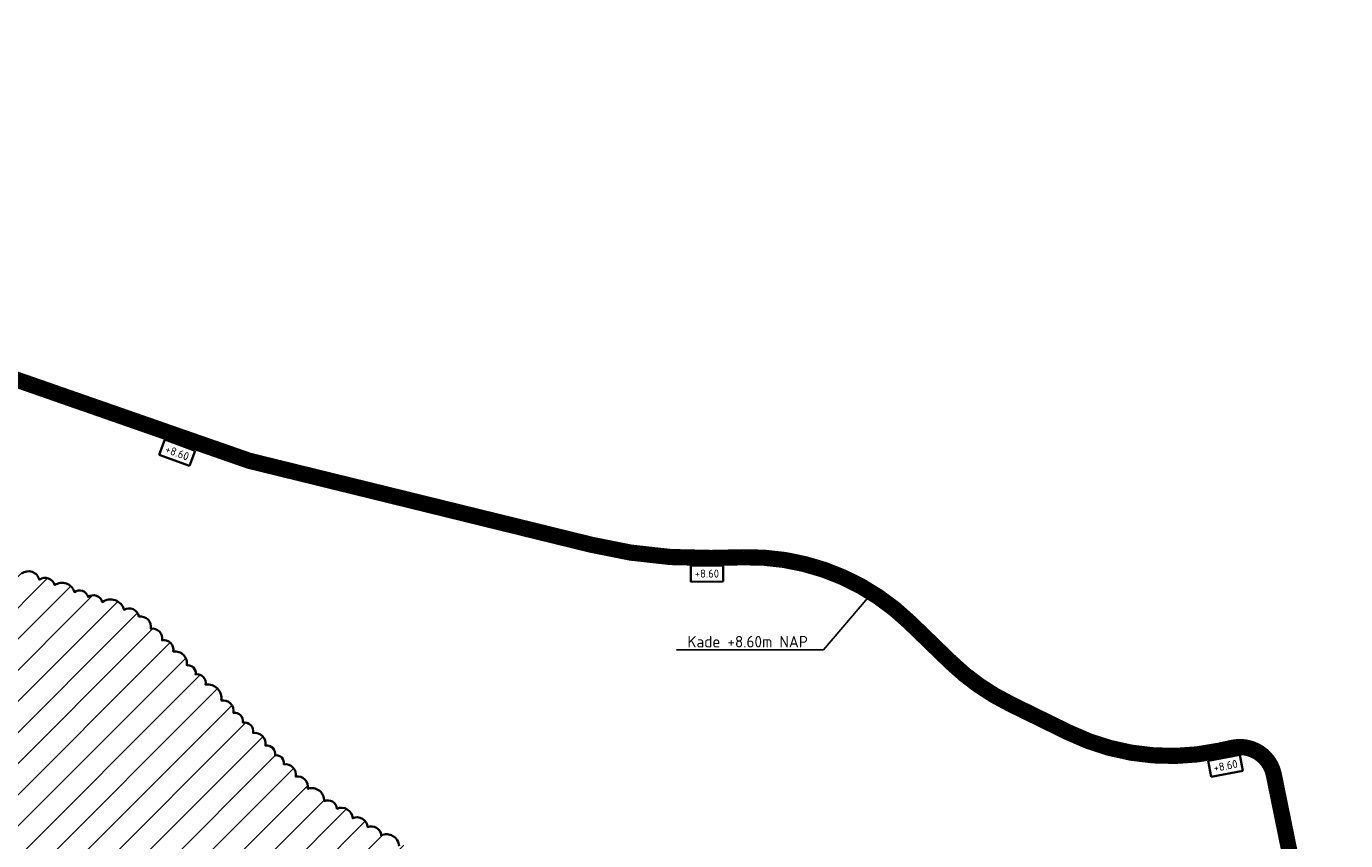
# Model space of a CAD drawing. Header units: metres. Extents: x 198187 to 205351, y 462241 to 466381.
# Tile 7 of 9: x 202384 to 202955, y 463107 to 463459. Entities that reach past the tile are written whole.
import ezdxf
from ezdxf import colors
from ezdxf.entities.mleader import LeaderData, LeaderLine
from ezdxf.math import Vec2, Vec3

# ---------------------------------------------------------------- set-up
doc = ezdxf.new("R2010")
doc.units = ezdxf.units.M
doc.linetypes.add('DASHED2', pattern=[0.375, 0.25, -0.125])
doc.layers.add('N-WE-GK-KADEMUUR-G', color=7, linetype='DASHED2', lineweight=35, true_color=0xc7c700)
for name, color, linetype, lineweight in [('N-WE-GK-KADEMUUR-T35', 54, 'Continuous', 35), ('N-WE-GR-INKUILINGEN-G', 78, 'Continuous', 35), ('X-XX-AL-T25', 7, 'Continuous', 25)]:
    doc.layers.add(name, color=color, linetype=linetype, lineweight=lineweight)
doc.layers.add('N-WE-GR-INKUILINGEN-A', color=78, linetype='Continuous', lineweight=18, transparency=0.5)
doc.styles.add('NLCS-ISO-M1000-T35', font='NLCS-ISO.ttf', dxfattribs={"height": 3.5})
doc.styles.add('NLCS-ISO-M2000-T25', font='NLCS-ISO.ttf', dxfattribs={"height": 5})

msp = doc.modelspace()

# ---------------------------------------------------------------- hatches: boundary and pattern name
at = {"layer": 'N-WE-GR-INKUILINGEN-A'}
h = msp.add_hatch(dxfattribs=at)
h.set_pattern_fill('ANSI31', color=256, scale=3)
edge = h.paths.add_edge_path()
edge.add_arc((202074.02, 462889.66), 5.99, 175.4574, 285.4574)
edge.add_arc((202079.01, 462883.62), 3.41, 175.4574, 285.4574)
edge.add_arc((202084.25, 462879.99), 4.34, 175.4574, 285.4574)
edge.add_arc((202089.83, 462875.46), 4.44, 175.4574, 285.4574)
edge.add_arc((202095.03, 462870.86), 4.03, 175.4574, 285.4574)
edge.add_arc((202100.44, 462866.63), 4.34, 175.4574, 285.4574)
edge.add_arc((202106.55, 462862.05), 4.98, 175.4574, 285.4574)
edge.add_arc((202111.41, 462856.97), 3.54, 175.4574, 285.4574)
edge.add_arc((202117.96, 462853.12), 5.62, 175.4574, 285.4574)
edge.add_arc((202123.11, 462847.41), 3.66, 175.4574, 285.4574)
edge.add_arc((202129.52, 462843.44), 5.45, 175.4574, 285.4574)
edge.add_arc((202134.92, 462837.88), 3.97, 175.4574, 285.4574)
edge.add_arc((202140.04, 462833.73), 4.07, 175.4574, 285.4574)
edge.add_arc((202147.44, 462829.3), 6.34, 175.4574, 285.4574)
edge.add_arc((202154.32, 462822.78), 5.21, 175.4574, 285.4574)
edge.add_arc((202160.76, 462817.36), 5.06, 175.4574, 285.4574)
edge.add_arc((202165.48, 462812.21), 3.37, 175.4574, 285.4574)
edge.add_arc((202172.04, 462808.51), 5.69, 175.4574, 285.4574)
edge.add_arc((202177.08, 462802.75), 3.53, 175.4574, 285.4574)
edge.add_arc((202182.51, 462798.99), 4.5, 175.4574, 285.4574)
edge.add_arc((202189.87, 462794.16), 6.18, 175.4574, 285.4574)
edge.add_arc((202196.66, 462787.79), 5.16, 175.4574, 285.4574)
edge.add_arc((202200.56, 462788.25), 5.99, 245.0703, 355.0703)
edge.add_arc((202208.66, 462793.32), 5.97, 249.125, 359.125)
edge.add_arc((202217.04, 462796.52), 4.08, 233.7798, 343.7798)
edge.add_arc((202223.45, 462798.35), 3.88, 230.0459, 340.0459)
edge.add_arc((202230.06, 462800.57), 4.62, 230.0459, 340.0459)
edge.add_arc((202236.96, 462802.04), 3.98, 230.0459, 340.0459)
edge.add_arc((202243.44, 462803.95), 4.26, 230.0459, 340.0459)
edge.add_arc((202249.94, 462805.48), 3.89, 230.0459, 340.0459)
edge.add_arc((202257.16, 462808.41), 5.55, 230.0459, 340.0459)
edge.add_arc((202265.26, 462809.94), 4.47, 230.0459, 340.0459)
edge.add_arc((202271.74, 462811.14), 3.56, 230.0459, 340.0459)
edge.add_arc((202277.82, 462813.19), 4.26, 230.0459, 340.0459)
edge.add_arc((202284.85, 462815.36), 4.72, 230.0459, 340.0459)
edge.add_arc((202292.35, 462817.4), 4.77, 230.0459, 340.0459)
edge.add_arc((202299.24, 462818.64), 3.74, 230.0459, 340.0459)
edge.add_arc((202305.31, 462820.42), 3.98, 230.0459, 340.0459)
edge.add_arc((202311.57, 462822.05), 3.91, 230.0459, 340.0459)
edge.add_arc((202318.25, 462824.32), 4.7, 230.0459, 340.0459)
edge.add_arc((202325.55, 462826.15), 4.48, 230.0459, 340.0459)
edge.add_arc((202332.99, 462828.48), 5.02, 230.0459, 340.0459)
edge.add_arc((202341.41, 462831.18), 5.77, 230.0459, 340.0459)
edge.add_arc((202350, 462832.99), 4.92, 230.0459, 340.0459)
edge.add_arc((202357.49, 462835.94), 5.44, 238.3157, 348.3157)
edge.add_arc((202364.97, 462839.13), 4.8, 243.394, 353.394)
edge.add_arc((202371.57, 462842.23), 4.09, 243.394, 353.394)
edge.add_arc((202378.19, 462846.87), 5.71, 243.394, 353.394)
edge.add_arc((202385.7, 462849.89), 4.11, 243.394, 353.394)
edge.add_arc((202392.14, 462854.11), 5.25, 243.394, 353.394)
edge.add_arc((202399.99, 462858.77), 5.88, 243.394, 353.394)
edge.add_arc((202407.86, 462862.14), 4.53, 243.394, 353.394)
edge.add_arc((202415.18, 462867.24), 6.29, 243.394, 353.394)
edge.add_arc((202423.73, 462871.12), 5.14, 243.394, 353.394)
edge.add_arc((202431.55, 462875.94), 6.05, 243.394, 353.394)
edge.add_arc((202440.08, 462880.26), 5.61, 243.394, 353.394)
edge.add_arc((202447.72, 462883.74), 4.61, 243.394, 353.394)
edge.add_arc((202454.9, 462888.39), 5.8, 243.394, 353.394)
edge.add_arc((202463.51, 462893.43), 6.39, 243.394, 353.394)
edge.add_arc((202471.77, 462896.51), 4.26, 243.394, 353.394)
edge.add_arc((202478.21, 462902.06), 6.44, 249.8961, 359.8961)
edge.add_arc((202485.44, 462905.53), 3.57, 257.1489, 367.1489)
edge.add_arc((202490.31, 462911.82), 5.99, 257.1489, 367.1489)
edge.add_arc((202497.23, 462916.82), 4.37, 257.1489, 367.1489)
edge.add_arc((202502.58, 462921.81), 4.56, 257.1489, 367.1489)
edge.add_arc((202508.38, 462927.98), 5.74, 257.1489, 367.1489)
edge.add_arc((202515.45, 462934.69), 6.15, 257.1489, 367.1489)
edge.add_arc((202522.9, 462941.34), 6.04, 257.1489, 367.1489)
edge.add_arc((202529.93, 462946.67), 4.7, 257.1489, 367.1489)
edge.add_arc((202535.48, 462951.16), 4.01, 257.1489, 367.1489)
edge.add_arc((202540.7, 462957.1), 5.58, 257.1489, 367.1489)
edge.add_arc((202547.45, 462963.14), 5.48, 257.1489, 367.1489)
edge.add_arc((202553.72, 462967.45), 3.73, 257.1489, 367.1489)
edge.add_arc((202558.34, 462971.98), 4.17, 257.1489, 367.1489)
edge.add_arc((202563.85, 462978.5), 6.15, 257.1489, 367.1489)
edge.add_arc((202571.26, 462985.01), 5.89, 257.1489, 367.1489)
edge.add_arc((202578.49, 462991.81), 6.23, 257.1489, 367.1489)
edge.add_arc((202585.53, 462996.35), 3.86, 257.1489, 367.1489)
edge.add_arc((202590.53, 463001.99), 5.29, 257.1489, 367.1489)
edge.add_arc((202596.54, 463005.94), 3.38, 257.1489, 367.1489)
edge.add_arc((202601.03, 463011.37), 5.14, 257.1489, 367.1489)
edge.add_arc((202606.99, 463015.8), 3.89, 257.1489, 367.1489)
edge.add_arc((202611.89, 463020.8), 4.63, 257.1489, 367.1489)
edge.add_arc((202617.64, 463026.44), 5.19, 257.1489, 367.1489)
edge.add_arc((202624.05, 463032.63), 5.69, 257.1489, 367.1489)
edge.add_arc((202630.51, 463036.91), 3.67, 257.1489, 367.1489)
edge.add_arc((202635.2, 463041.97), 4.72, 257.1489, 367.1489)
edge.add_arc((202638.03, 463045.19), 3.22, 305.1803, 415.1803)
edge.add_arc((202635.47, 463047.53), 4.41, 4.0235, 114.0235)
edge.add_arc((202629.39, 463051.25), 4.29, 4.0235, 114.0235)
edge.add_arc((202621.94, 463054.77), 5.72, 4.0235, 114.0235)
edge.add_arc((202615.31, 463059.69), 4.31, 4.0235, 114.0235)
edge.add_arc((202607.67, 463063.22), 5.9, 4.0235, 114.0235)
edge.add_arc((202599.45, 463068.2), 5.83, 4.0235, 114.0235)
edge.add_arc((202590.63, 463073.07), 6.46, 4.0235, 114.0235)
edge.add_arc((202584.34, 463078.71), 3.67, 4.0235, 114.0235)
edge.add_arc((202577.27, 463081.68), 5.59, 4.0235, 114.0235)
edge.add_arc((202569.13, 463086.37), 5.88, 4.0235, 114.0235)
edge.add_arc((202561.08, 463091.34), 5.66, 4.0235, 114.0235)
edge.add_arc((202553.87, 463096.17), 4.92, 4.0235, 114.0235)
edge.add_arc((202547.25, 463100.34), 4.63, 4.0235, 114.0235)
edge.add_arc((202539.83, 463104.18), 5.54, 4.0235, 114.0235)
edge.add_arc((202533.41, 463108.95), 4.18, 4.0235, 114.0235)
edge.add_arc((202527.14, 463112.44), 4.58, 4.0235, 114.0235)
edge.add_arc((202520.42, 463116.29), 4.86, 4.0235, 114.0235)
edge.add_arc((202514.55, 463120.45), 3.91, 4.0235, 114.0235)
edge.add_arc((202507.51, 463124.21), 5.45, 358.0234, 468.0234)
edge.add_arc((202501.4, 463130.22), 4.5, 349.4473, 459.4473)
edge.add_arc((202496.25, 463135.48), 4.48, 349.4473, 459.4473)
edge.add_arc((202492.24, 463140.51), 3.33, 349.4473, 459.4473)
edge.add_arc((202488.11, 463144.46), 3.65, 349.4473, 459.4473)
edge.add_arc((202482.99, 463148.9), 4.6, 349.4473, 459.4473)
edge.add_arc((202478.38, 463154.15), 3.92, 349.4473, 459.4473)
edge.add_arc((202474.27, 463158.67), 3.53, 349.4473, 459.4473)
edge.add_arc((202469.17, 463162.99), 4.6, 349.4473, 459.4473)
edge.add_arc((202462.64, 463168.6), 5.87, 349.4473, 459.4473)
edge.add_arc((202457.97, 463175.09), 3.78, 349.4473, 459.4473)
edge.add_arc((202454.08, 463179.42), 3.33, 349.4473, 459.4473)
edge.add_arc((202448.52, 463183.63), 5.09, 349.4473, 459.4473)
edge.add_arc((202443.54, 463189.43), 4.22, 349.4473, 459.4473)
edge.add_arc((202438.69, 463194.37), 4.23, 349.4473, 459.4473)
edge.add_arc((202433.59, 463199.36), 4.48, 349.4473, 459.4473)
edge.add_arc((202428.59, 463203.02), 4.34, 10.0955, 120.0955)
edge.add_arc((202420.54, 463205.15), 6.09, 15.474, 125.474)
edge.add_arc((202413.17, 463209.04), 3.98, 15.474, 125.474)
edge.add_arc((202407.17, 463211.27), 3.82, 15.474, 125.474)
edge.add_arc((202399.65, 463212.91), 5.51, 15.474, 125.474)
edge.add_arc((202392.31, 463216.25), 4.3, 15.474, 125.474)
edge.add_arc((202385.02, 463218.42), 4.97, 15.474, 125.474)
edge.add_arc((202378.28, 463221.41), 4, 15.474, 125.474)
edge.add_arc((202370.09, 463223.03), 6.09, 15.474, 125.474)
edge.add_arc((202363.17, 463227.06), 3.51, 15.474, 125.474)
edge.add_arc((202356.69, 463228.69), 4.61, 15.474, 125.474)
edge.add_arc((202348.09, 463230.81), 6.14, 15.474, 125.474)
edge.add_arc((202340.09, 463234.58), 4.6, 15.474, 125.474)
edge.add_arc((202333.14, 463237.14), 4.44, 15.474, 125.474)
edge.add_arc((202326.12, 463239.53), 4.61, 15.474, 125.474)
edge.add_arc((202318.52, 463241.92), 5.12, 15.474, 125.474)
edge.add_arc((202310.5, 463244.69), 5.23, 15.474, 125.474)
edge.add_arc((202303.84, 463247.95), 3.76, 15.474, 125.474)
edge.add_arc((202296.82, 463249.67), 5.02, 15.474, 125.474)
edge.add_arc((202288.14, 463252.16), 5.99, 15.474, 125.474)
edge.add_arc((202280.15, 463255.79), 4.68, 15.474, 125.474)
edge.add_arc((202274.16, 463258.69), 3.4, 15.474, 125.474)
edge.add_arc((202266.25, 463259.82), 6.16, 15.474, 125.474)
edge.add_arc((202258.68, 463263.73), 4.15, 15.474, 125.474)
edge.add_arc((202254.6, 463265.19), 2.54, 49.1303, 159.1303)
edge.add_arc((202252.98, 463261.3), 4.85, 98.8997, 208.8997)
edge.add_arc((202249.25, 463255.68), 3.32, 98.8997, 208.8997)
edge.add_arc((202247.34, 463247.74), 6.42, 98.8997, 208.8997)
edge.add_arc((202242.4, 463240.32), 4.37, 98.8997, 208.8997)
edge.add_arc((202239.32, 463233.45), 4.82, 98.8997, 208.8997)
edge.add_arc((202235.61, 463227.85), 3.31, 98.8997, 208.8997)
edge.add_arc((202233.68, 463220.07), 6.25, 98.8997, 208.8997)
edge.add_arc((202228.75, 463213.55), 3.54, 98.8997, 208.8997)
edge.add_arc((202226.26, 463207.96), 3.92, 98.8997, 208.8997)
edge.add_arc((202223.68, 463200.59), 5.55, 98.8997, 208.8997)
edge.add_arc((202219.36, 463194.52), 3.43, 98.8997, 208.8997)
edge.add_arc((202217.26, 463187.08), 5.85, 98.8997, 208.8997)
edge.add_arc((202212.97, 463178.9), 5.41, 98.8997, 208.8997)
edge.add_arc((202209.16, 463170.34), 6.02, 98.8997, 208.8997)
edge.add_arc((202204.51, 463163.49), 3.99, 98.8997, 208.8997)
edge.add_arc((202201.99, 463155.33), 6.3, 98.8997, 208.8997)
edge.add_arc((202197.41, 463146.34), 6.02, 98.8997, 208.8997)
edge.add_arc((202193.04, 463137.65), 5.85, 98.8997, 208.8997)
edge.add_arc((202188.9, 463128.58), 6.32, 98.8997, 208.8997)
edge.add_arc((202184.32, 463119.48), 6.13, 98.8997, 208.8997)
edge.add_arc((202179.69, 463111.81), 4.76, 98.8997, 208.8997)
edge.add_arc((202176.24, 463104.89), 4.67, 98.8997, 208.8997)
edge.add_arc((202172.69, 463099.18), 3.49, 98.8997, 208.8997)
edge.add_arc((202170.57, 463091.48), 6.09, 98.8997, 208.8997)
edge.add_arc((202166.11, 463083.02), 5.58, 98.8997, 208.8997)
edge.add_arc((202162.18, 463074.21), 6.19, 98.8997, 208.8997)
edge.add_arc((202157.46, 463066.72), 4.55, 98.8997, 208.8997)
edge.add_arc((202154.26, 463059.54), 5.04, 98.8997, 208.8997)
edge.add_arc((202150.48, 463053.05), 4.1, 98.8997, 208.8997)
edge.add_arc((202147.86, 463044.89), 6.26, 98.8997, 208.8997)
edge.add_arc((202142.97, 463038.1), 3.81, 98.8997, 208.8997)
edge.add_arc((202140.3, 463031.96), 4.35, 98.8997, 208.8997)
edge.add_arc((202137.39, 463024.16), 5.76, 98.8997, 208.8997)
edge.add_arc((202132.95, 463017.5), 3.92, 98.8997, 208.8997)
edge.add_arc((202130.31, 463010.52), 5.15, 98.8997, 208.8997)
edge.add_arc((202126.41, 463004.15), 3.92, 98.8997, 208.8997)
edge.add_arc((202123.58, 462998.41), 3.9, 98.8997, 208.8997)
edge.add_arc((202121.07, 462990.76), 5.84, 98.8997, 208.8997)
edge.add_arc((202116.64, 462983.65), 4.35, 98.8997, 208.8997)
edge.add_arc((202113.37, 462978.11), 3.48, 98.8997, 208.8997)
edge.add_arc((202110.95, 462972.45), 4.03, 98.8997, 208.8997)
edge.add_arc((202108.31, 462964.82), 5.75, 98.8997, 208.8997)
edge.add_arc((202103.85, 462958.37), 3.71, 98.8997, 208.8997)
edge.add_arc((202101.31, 462952.02), 4.62, 98.8997, 208.8997)
edge.add_arc((202097.81, 462946.39), 3.44, 98.8997, 208.8997)
edge.add_arc((202095.41, 462940.77), 4.01, 98.8997, 208.8997)
edge.add_arc((202092.61, 462934.31), 4.58, 98.8997, 208.8997)
edge.add_arc((202089.29, 462927.7), 4.44, 98.8997, 208.8997)
edge.add_arc((202086.29, 462919.84), 5.78, 98.8997, 208.8997)
edge.add_arc((202082.22, 462910.76), 6.36, 98.8997, 208.8997)
edge.add_arc((202077.62, 462901.49), 6.27, 98.8997, 208.8997)
edge.add_arc((202073, 462892.87), 5.66, 98.8997, 208.8997)

# ---------------------------------------------------------------- linework, layer by layer
at = {"layer": 'N-WE-GK-KADEMUUR-G', "ltscale": 25, "const_width": 7, "flags": 128}
msp.add_lwpolyline([(202951.05, 463000.29), (202923.51, 463135.4, 0.418144), (202905.62, 463147.06), (202899.96, 463145.83, -0.169143), (202834.67, 463153.75), (202809.41, 463166.13, -0.078571), (202783.85, 463184.09), (202766.08, 463201.3, 0.200166), (202694.43, 463229.45), (202680.24, 463229.15, -0.065457), (202628.41, 463234.87), (202480.56, 463271.16), (202349.35, 463316.9), (202244.37, 463365.82, -0.380373), (202231.2, 463396.33), (202250.74, 463455.46)], format="xyb", dxfattribs=at)
at = {"layer": 'N-WE-GR-INKUILINGEN-G', "flags": 128}
msp.add_lwpolyline([(202545.36, 463104.57, 0.520567), (202537.58, 463109.24, 0.520567), (202531.71, 463112.77, 0.520567), (202525.27, 463116.63, 0.520567), (202518.44, 463120.73, 0.520567), (202512.96, 463124.02, 0.520567), (202505.82, 463129.4, 0.520567), (202500.66, 463134.65, 0.520567), (202495.52, 463139.9, 0.520567), (202491.7, 463143.79, 0.520567), (202487.51, 463148.06, 0.520567), (202482.24, 463153.44, 0.520567), (202477.74, 463158.02, 0.520567), (202473.69, 463162.15, 0.520567), (202468.42, 463167.52, 0.520567), (202461.68, 463174.39, 0.520567), (202457.35, 463178.81, 0.520567), (202453.53, 463182.7, 0.520567), (202447.69, 463188.66, 0.520567), (202442.85, 463193.59, 0.520567), (202437.99, 463198.54, 0.520567), (202432.86, 463203.78, 0.520567), (202426.41, 463206.77, 0.520567), (202417.01, 463210.1, 0.520567), (202410.86, 463212.29, 0.520567), (202404.95, 463214.38, 0.520567), (202396.45, 463217.4, 0.520567), (202389.81, 463219.75, 0.520567), (202382.14, 463222.47, 0.520567)], format="xyb", dxfattribs=at)

# ---------------------------------------------------------------- texts
at = {"layer": 'N-WE-GK-KADEMUUR-T35', "char_height": 3.5, "attachment_point": 1, "style": 'NLCS-ISO-M1000-T35', "bg_fill": 16, "box_fill_scale": 1.5, "bg_fill_color": 256, "bg_fill_transparency": 0}
for insert, rotation in [((202445.1, 463278.08), 339.7293), ((202673.17, 463224.15), 0.045), ((202897.16, 463140.04), 10.6071)]:
    msp.add_mtext('+8.60', dxfattribs=dict(at, insert=insert, rotation=rotation))

# ---------------------------------------------------------------- next in the draw order: leaders
at = {"layer": 'X-XX-AL-T25'}
ml = msp.add_multileader_mtext('Standard', dxfattribs=at)
ml.set_content('Kade +8.60m NAP', color=256, style='NLCS-ISO-M2000-T25')
ml.set_leader_properties(color=256, linetype='ByLayer', lineweight=-1)
ml.build(insert=Vec2(0, 0))
ml.multileader.update_dxf_attribs({"text_left_attachment_type": 5, "text_right_attachment_type": 5, "dogleg_length": 5, "arrow_head_size": 5})
ctx = ml.context
ctx.base_point, ctx.char_height, ctx.arrow_head_size, ctx.landing_gap_size, ctx.plane_origin = Vec3(202668.15, 463189.45), 5, 5, 1.8, Vec3(202744.32, 463154.33)
ctx.left_attachment, ctx.right_attachment = 5, 5
notes = []
notes.append((ctx, [(1, (1, 1, 0), (202728.75, 463189.45), (-1, 0), 5, [(0, [(202751.16, 463215.75)], 0, [])])]))
ctx.mtext.insert, ctx.mtext.flow_direction = Vec3(202669.95, 463195.45), 5
ctx.mtext.has_bg_fill, ctx.mtext.bg_color, ctx.mtext.bg_scale_factor, ctx.mtext.bg_transparency, ctx.mtext.use_window_bg_color = 1, -1027028792, 1.5, 0, 1
for ctx, leaders in notes:
    for number, flags, end, landing, length, lines in leaders:
        leader = LeaderData()
        leader.index, (leader.has_last_leader_line, leader.has_dogleg_vector, leader.attachment_direction) = number, flags
        leader.last_leader_point, leader.dogleg_vector, leader.dogleg_length = Vec3(end), Vec3(landing), length
        for number, points, colour, breaks in lines:
            line = LeaderLine()
            line.index, line.vertices, line.color, line.breaks = number, Vec3.list(points), colors.encode_raw_color(colour), breaks
            leader.lines.append(line)
        ctx.leaders.append(leader)

doc.saveas('drawing.dxf')
